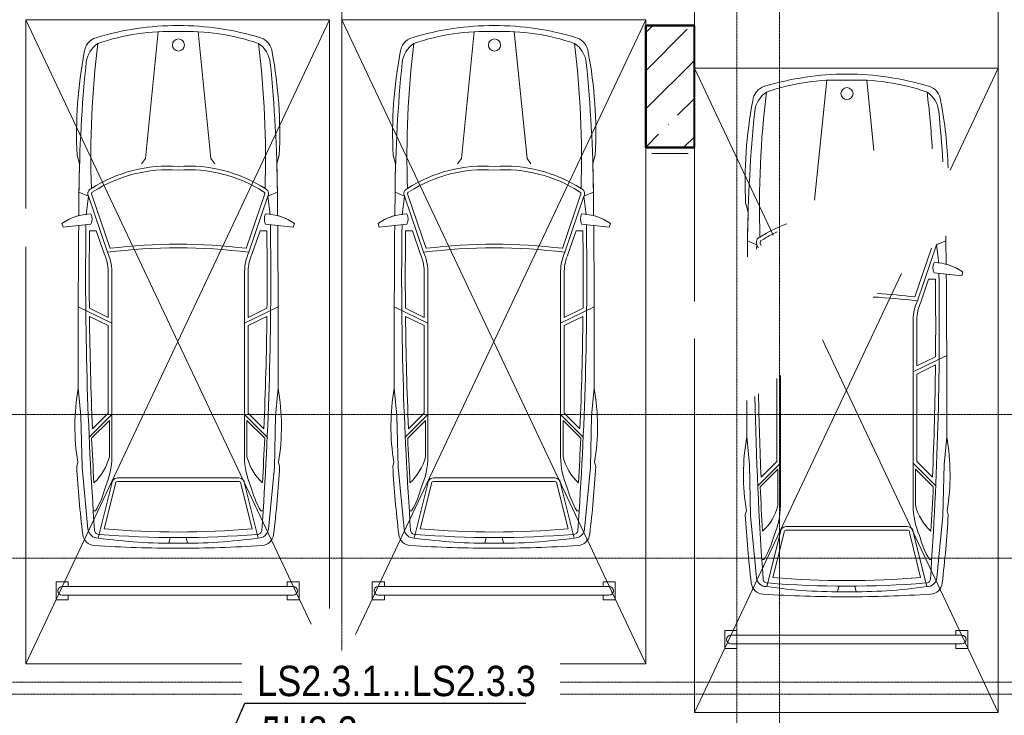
# Model space of a CAD drawing. Header units: millimetres. Extents: x -290 to 116110, y -2975 to 80225.
# Tile 47 of 247: x 45340 to 53440, y 29387 to 35111. Entities that reach past the tile are written whole.
import ezdxf
from ezdxf import colors
from ezdxf.entities.mleader import LeaderData, LeaderLine
from ezdxf.math import Vec2, Vec3

# ---------------------------------------------------------------- set-up
doc = ezdxf.new("R2010")
doc.units = ezdxf.units.MM
doc.linetypes.add('ADSK_Линия сетки', pattern=[25, 20, -2.5, 0, -2.5])
doc.linetypes.add('ADSK_Линия сетки_2_', pattern=[25, 20, -2.5, 0, -2.5])
for name, color, linetype, lineweight in [('КИП_выноска', 6, 'Continuous', 25), ('Несущие колонны', 7, 'Continuous', 18), ('Опуск', 7, 'Continuous', 18), ('Оси', 7, 'Continuous', 9), ('Парковка', 7, 'Continuous', 18), ('Стены разрез', 7, 'Continuous', 40), ('Элементы узлов', 7, 'Continuous', 18)]:
    doc.layers.add(name, color=color, linetype=linetype, lineweight=lineweight)
doc.styles.add('Arial', font='arial.ttf', dxfattribs={"width": 0.85, "height": 350})

# ---------------------------------------------------------------- blocks, each defined once
blk = doc.blocks.new('199_Парковочные места 3 класса и МГН - Средний класс-5604848-B2_-11_400__На лист секция 4_-11_400')
at = {"layer": 'Парковка', "color": 253, "true_color": 0xaaaaaa}
for p, q in [((0, 0), (2500, 0)), ((2500, 0), (2500, -5300)), ((0, -4950), (0, -600)), ((2500, -5300), (0, -5300))]:
    blk.add_line(p, q, dxfattribs=at)
at = {"layer": 'Элементы узлов', "color": 253, "true_color": 0xaaaaaa}
for p, q in [((983.8, -1142.3), (1089.6, -98.7)), ((1523.8, -1142.3), (1418.1, -98.7)), ((422.3, -1114.3), (442.5, -1185.5)), ((422.3, -1114.3), (442.5, -1185.5)), ((2085.4, -1114.3), (2065.2, -1185.5)), ((2065.2, -1185.5), (2085.4, -1114.3)), ((952.8, -1185.7), (983.8, -1142.3)), ((1554.8, -1185.7), (1523.8, -1142.3)), ((435.9, -1612.5), (437.8, -1418.4)), ((437.8, -1418.4), (435.9, -1612.5)), ((515.3, -1452.5), (437.8, -1418.4)), ((515.3, -1452.5), (496.7, -1604.6)), ((515.3, -1452.5), (672.7, -1914.3)), ((542.8, -1440), (693.3, -1881.5)), ((1964.9, -1440), (1814.4, -1881.5)), ((1992.3, -1452.5), (1834.9, -1914.3)), ((1992.3, -1452.5), (2069.9, -1418.4)), ((1992.3, -1452.5), (2010.9, -1604.6)), ((2071.8, -1612.5), (2069.9, -1418.4)), ((2071.8, -1612.5), (2069.9, -1418.4)), ((297.9, -1678.4), (307.5, -1706.8)), ((297.9, -1678.4), (307.5, -1706.8)), ((307.5, -1706.8), (535.8, -1682.8)), ((307.5, -1706.8), (435.2, -1693.4)), ((2200.1, -1706.8), (1971.9, -1682.8)), ((2072.4, -1693.4), (2200.1, -1706.8)), ((2209.8, -1678.4), (2200.1, -1706.8)), ((2200.1, -1706.8), (2209.8, -1678.4)), ((580.4, -1736.3), (524.7, -1736.3)), ((580.4, -1736.3), (644.8, -1925.3)), ((1927.3, -1736.3), (1862.8, -1925.3)), ((1927.3, -1736.3), (1982.9, -1736.3)), ((677.7, -2069.4), (677.7, -2449.4)), ((707.7, -2069.1), (707.7, -3598.1)), ((1800, -2069.1), (1799.9, -3598.1)), ((1830, -2069.4), (1830, -2449.4)), ((707.7, -2497.5), (431.5, -2362.6)), ((677.7, -2449.4), (523.4, -2374)), ((1800, -2497.5), (2076.1, -2362.6)), ((1830, -2449.4), (1984.3, -2374)), ((677.7, -2516.2), (524, -2441.1)), ((1830, -2516.2), (1983.6, -2441.1)), ((677.7, -2516.2), (677.7, -3236.7)), ((1830, -2516.2), (1830, -3236.7)), ((453.3, -3259.9), (431.6, -3033.4)), ((2054.4, -3259.9), (2076.1, -3033.4)), ((677.7, -3236.7), (548.7, -3365.7)), ((1830, -3236.7), (1959, -3365.7)), ((462.6, -3681.8), (453.3, -3259.9)), ((707.7, -3249.1), (521.7, -3435.1)), ((687.7, -3297.4), (542, -3443)), ((687.7, -3297.4), (687.7, -3598.1)), ((1799.9, -3249.1), (1986, -3435.1)), ((1819.9, -3297.4), (1819.9, -3598.1)), ((1819.9, -3297.4), (1965.6, -3443)), ((2045.1, -3681.8), (2054.4, -3259.9)), ((419.2, -3675.6), (428.5, -3641.5)), ((428.5, -3641.5), (419.2, -3675.6)), ((2088.5, -3675.6), (2079.2, -3641.5)), ((2088.5, -3675.6), (2079.2, -3641.5)), ((511.9, -4192.1), (462.6, -3681.8)), ((1995.8, -4192.1), (2045.1, -3681.8)), ((1253.8, -3770.9), (753.8, -3770.9)), ((1253.8, -3800.9), (753.8, -3800.9)), ((1253.8, -3770.9), (1753.8, -3770.9)), ((1253.8, -3800.9), (1753.8, -3800.9)), ((707.7, -3817), (596, -4265.1)), ((737.9, -3819.8), (645.9, -4188.9)), ((1769.7, -3819.8), (1861.7, -4188.9)), ((1799.9, -3817), (1911.6, -4265.1)), ((574.3, -4041.7), (555, -4041.7)), ((1933.4, -4041.7), (1952.6, -4041.7)), ((1188.1, -4261.3), (1176.6, -4307.4)), ((1319.5, -4261.3), (1331, -4307.4))]:
    blk.add_line(p, q, dxfattribs=at)
blk.add_circle((1255.7, -208.4), 49.6, dxfattribs=at)
for centre, radius, start, end in [((1253.8, -2377.4), 2329.4, 90.0001, 106.87163), ((1253.8, -2377.4), 2329.4, 90.0001, 106.87163), ((1253.8, -2377.4), 2329.4, 73.12837, 89.9999), ((1253.8, -2377.4), 2329.4, 73.12837, 89.9999), ((617.5, -279.1), 136.8, 106.87163, 175.06646), ((617.5, -279.1), 136.8, 106.87163, 175.06646), ((1178.2, -1868.5), 1772, 87.55356, 109.28685), ((1329.5, -1868.5), 1772, 70.71315, 92.44644), ((1890.2, -279.1), 136.8, 4.93354, 73.12837), ((1890.2, -279.1), 136.8, 4.93354, 73.12837), ((710.3, -375.7), 214.7, 123.15565, 174.25868), ((8357.7, -1141), 7822.1, 173.06091, 181.81947), ((1797.4, -375.7), 214.7, 5.74132, 56.84435), ((-5850.1, -1141), 7822.1, 358.18053, 6.93909), ((3990.7, -937.1), 3572.9, 169.19502, 182.84297), ((3990.7, -937.1), 3572.9, 169.19502, 182.84297), ((-1483.1, -937.1), 3572.9, 357.15703, 10.80498), ((-1483.1, -937.1), 3572.9, 357.15703, 10.80498), ((12318.1, -1542.7), 11881, 174.25868, 179.4003), ((-9810.4, -1542.7), 11881, 0.5997, 5.74132), ((12318.1, -1542.7), 11881, 178.27689, 179.4003), ((1172.2, -2380), 1175.5, 86.01808, 122.56229), ((1335.5, -2380), 1175.5, 57.43771, 93.98192), ((-9810.4, -1542.7), 11881, 0.5997, 1.72311), ((1172.2, -2380), 1145.5, 85.91361, 122.56229), ((1335.5, -2380), 1145.5, 57.23043, 94.08639), ((555, -1431.5), 44.9, 110.13727, 207.92346), ((555, -1431.5), 14.9, 110.13727, 214.65666), ((1952.7, -1431.5), 14.9, 325.34334, 79.17584), ((1952.7, -1431.5), 44.9, 332.07654, 69.86273), ((545.7, -2019.9), 421.9, 91.34489, 125.96656), ((545.7, -2019.9), 421.9, 105.08018, 125.96656), ((444.1, -1640.4), 100.9, 335.18442, 24.81558), ((2063.5, -1640.4), 100.9, 155.18442, 204.81558), ((1962, -2019.9), 421.9, 54.03344, 88.65511), ((1962, -2019.9), 421.9, 54.03344, 74.91982), ((122294.8, -2693.9), 121863.7, 179.529578, 180.159624), ((122294.8, -2693.9), 121863.7, 179.529578, 180.159624), ((29999.8, -2117.9), 29507.5, 179.16337, 184.05433), ((-27492.1, -2117.9), 29507.5, 355.94567, 0.83663), ((-119787.1, -2693.9), 121863.7, 359.840376, 0.470422), ((-119787.1, -2693.9), 121863.7, 359.840376, 0.470422), ((29999.8, -2117.9), 29477.5, 179.25824, 180.49792), ((-27492.1, -2117.9), 29477.5, 359.50208, 0.74176), ((1253.8, -6444.6), 4597.5, 82.99641, 97.00333), ((308.1, -2077.9), 369.7, 1.31708, 24.38604), ((1253.8, -6444.6), 4567.5, 82.69086, 97.30888), ((308.1, -2077.9), 399.7, 1.26668, 24.1731), ((2199.5, -2077.9), 399.7, 155.8269, 178.73332), ((2199.5, -2077.9), 369.7, 155.61396, 178.68292), ((29999.8, -2117.9), 29477.5, 180.62835, 182.42614), ((-27492.1, -2117.9), 29477.5, 357.57386, 359.37165), ((2197.9, -3346.5), 1793.9, 169.94924, 189.46651), ((2197.9, -3346.5), 1793.9, 169.94924, 189.46651), ((309.7, -3346.5), 1793.9, 350.53349, 10.05076), ((309.7, -3346.5), 1793.9, 350.53349, 10.05076), ((29999.8, -2117.9), 29487.5, 182.57574, 183.2896), ((-27492.1, -2117.9), 29487.5, 356.7104, 357.42426), ((270, -3491.9), 431, 312.44171, 345.73967), ((104.4, -3598.1), 603.3, 335.9999, 0.0001), ((2403.2, -3598.1), 603.3, 179.9999, 204.0001), ((2237.6, -3491.9), 431, 194.26033, 227.55829), ((9206.1, -3181.8), 8800.8, 183.21671, 186.88355), ((9206.1, -3181.8), 8800.8, 183.21671, 186.88355), ((-6698.4, -3181.8), 8800.8, 353.11645, 356.78329), ((-6698.4, -3181.8), 8800.8, 353.11645, 356.78329), ((753.8, -3817), 46.1, 90, 180), ((753.8, -3817), 16.1, 90, 189.78728), ((1753.8, -3817), 46.1, 0, 90), ((1753.8, -3817), 16.1, 350.21272, 90), ((-103, -3648.4), 783.2, 329.85536, 345.58144), ((2610.7, -3648.4), 783.2, 194.41856, 210.14464), ((592.6, -4184.1), 81.1, 185.69288, 272.42286), ((599.8, -4201.7), 33.8, 184.05433, 277.09501), ((1253.8, 2688.8), 6904.6, 264.9489, 275.0511), ((1907.8, -4201.7), 33.8, 262.90499, 355.94567), ((1915.1, -4184.1), 81.1, 267.57714, 354.30712), ((571.1, -4224.2), 103.1, 186.88355, 266.35928), ((571.1, -4224.2), 103.1, 186.88355, 266.35928), ((1185.4, -179.7), 4127.7, 261.79078, 270.94992), ((1253.8, 3792.2), 8053.7, 265.37189, 274.62811), ((1322.3, -179.7), 4127.7, 269.05008, 278.20922), ((1936.5, -4224.2), 103.1, 273.64072, 353.11645), ((1936.5, -4224.2), 103.1, 273.64072, 353.11645), ((1249.8, 6442.3), 10791.2, 266.35928, 270.02128), ((1249.8, 6442.3), 10791.2, 266.35928, 270.02128), ((1257.8, 6442.3), 10791.2, 269.97872, 273.64072), ((1257.8, 6442.3), 10791.2, 269.97872, 273.64072)]:
    blk.add_arc(centre, radius, start, end, dxfattribs=at)
blk = doc.blocks.new('199_Парковочные места 3 класса и МГН - Средний класс-V51-B2_-11_400__На лист секция 4_-11_400')
at = {"layer": 'Парковка', "color": 253, "true_color": 0xaaaaaa}
for p, q in [((0, -5300), (2500, 0)), ((0, 0), (2346.8, -4975.1)), ((0, -1552.7), (0, 0)), ((0, 0), (2500, 0)), ((2500, 0), (2500, -4846.1)), ((0, -5300), (0, -1868.9)), ((250, -4625), (250, -4775)), ((250, -4625), (350, -4625)), ((300, -4665), (2200, -4665)), ((350, -4625), (350, -4665)), ((2150, -4625), (2150, -4665)), ((2150, -4625), (2250, -4625)), ((2250, -4625), (2250, -4775)), ((250, -4775), (350, -4775)), ((300, -4735), (2200, -4735)), ((350, -4735), (350, -4775)), ((2150, -4735), (2150, -4775)), ((2150, -4775), (2250, -4775)), ((1961.1, -5300), (0, -5300))]:
    blk.add_line(p, q, dxfattribs=at)
for centre, start, end in [((300, -4700), 90, 270), ((2200, -4700), 270, 90)]:
    blk.add_arc(centre, 35, start, end, dxfattribs=at)
at = {"layer": 'Элементы узлов', "color": 253, "true_color": 0xaaaaaa}
for p, q in [((983.8, -1142.3), (1089.6, -98.7)), ((1523.8, -1142.3), (1418.1, -98.7)), ((422.3, -1114.3), (442.5, -1185.5)), ((422.3, -1114.3), (442.5, -1185.5)), ((2085.4, -1114.3), (2065.2, -1185.5)), ((2065.2, -1185.5), (2085.4, -1114.3)), ((952.8, -1185.7), (983.8, -1142.3)), ((1554.8, -1185.7), (1523.8, -1142.3)), ((435.9, -1612.5), (437.8, -1418.4)), ((437.8, -1418.4), (435.9, -1612.5)), ((515.3, -1452.5), (437.8, -1418.4)), ((515.3, -1452.5), (496.7, -1604.6)), ((515.3, -1452.5), (672.7, -1914.3)), ((542.8, -1440), (693.3, -1881.5)), ((1964.9, -1440), (1814.4, -1881.5)), ((1992.3, -1452.5), (1834.9, -1914.3)), ((1992.3, -1452.5), (2069.9, -1418.4)), ((1992.3, -1452.5), (2010.9, -1604.6)), ((2071.8, -1612.5), (2069.9, -1418.4)), ((2071.8, -1612.5), (2069.9, -1418.4)), ((297.9, -1678.4), (307.5, -1706.8)), ((297.9, -1678.4), (307.5, -1706.8)), ((307.5, -1706.8), (535.8, -1682.8)), ((307.5, -1706.8), (435.2, -1693.4)), ((2200.1, -1706.8), (1971.9, -1682.8)), ((2072.4, -1693.4), (2200.1, -1706.8)), ((2209.8, -1678.4), (2200.1, -1706.8)), ((2200.1, -1706.8), (2209.8, -1678.4)), ((580.4, -1736.3), (524.7, -1736.3)), ((580.4, -1736.3), (644.8, -1925.3)), ((1927.3, -1736.3), (1862.8, -1925.3)), ((1927.3, -1736.3), (1982.9, -1736.3)), ((677.7, -2069.4), (677.7, -2449.4)), ((707.7, -2069.1), (707.7, -3598.1)), ((1800, -2069.1), (1799.9, -3598.1)), ((1830, -2069.4), (1830, -2449.4)), ((707.7, -2497.5), (431.5, -2362.6)), ((677.7, -2449.4), (523.4, -2374)), ((1800, -2497.5), (2076.1, -2362.6)), ((1830, -2449.4), (1984.3, -2374)), ((677.7, -2516.2), (524, -2441.1)), ((1830, -2516.2), (1983.6, -2441.1)), ((677.7, -2516.2), (677.7, -3236.7)), ((1830, -2516.2), (1830, -3236.7)), ((453.3, -3259.9), (431.6, -3033.4)), ((2054.4, -3259.9), (2076.1, -3033.4)), ((677.7, -3236.7), (548.7, -3365.7)), ((1830, -3236.7), (1959, -3365.7)), ((462.6, -3681.8), (453.3, -3259.9)), ((707.7, -3249.1), (521.7, -3435.1)), ((687.7, -3297.4), (542, -3443)), ((687.7, -3297.4), (687.7, -3598.1)), ((1799.9, -3249.1), (1986, -3435.1)), ((1819.9, -3297.4), (1819.9, -3598.1)), ((1819.9, -3297.4), (1965.6, -3443)), ((2045.1, -3681.8), (2054.4, -3259.9)), ((419.2, -3675.6), (428.5, -3641.5)), ((428.5, -3641.5), (419.2, -3675.6)), ((2088.5, -3675.6), (2079.2, -3641.5)), ((2088.5, -3675.6), (2079.2, -3641.5)), ((511.9, -4192.1), (462.6, -3681.8)), ((1995.8, -4192.1), (2045.1, -3681.8)), ((1253.8, -3770.9), (753.8, -3770.9)), ((1253.8, -3800.9), (753.8, -3800.9)), ((1253.8, -3770.9), (1753.8, -3770.9)), ((1253.8, -3800.9), (1753.8, -3800.9)), ((707.7, -3817), (596, -4265.1)), ((737.9, -3819.8), (645.9, -4188.9)), ((1769.7, -3819.8), (1861.7, -4188.9)), ((1799.9, -3817), (1911.6, -4265.1)), ((574.3, -4041.7), (555, -4041.7)), ((1933.4, -4041.7), (1952.6, -4041.7)), ((1188.1, -4261.3), (1176.6, -4307.4)), ((1319.5, -4261.3), (1331, -4307.4))]:
    blk.add_line(p, q, dxfattribs=at)
blk.add_circle((1255.7, -208.4), 49.6, dxfattribs=at)
for centre, radius, start, end in [((1253.8, -2377.4), 2329.4, 90.0001, 106.87163), ((1253.8, -2377.4), 2329.4, 90.0001, 106.87163), ((1253.8, -2377.4), 2329.4, 73.12837, 89.9999), ((1253.8, -2377.4), 2329.4, 73.12837, 89.9999), ((617.5, -279.1), 136.8, 106.87163, 175.06646), ((617.5, -279.1), 136.8, 106.87163, 175.06646), ((1178.2, -1868.5), 1772, 87.55356, 109.28685), ((1329.5, -1868.5), 1772, 70.71315, 92.44644), ((1890.2, -279.1), 136.8, 4.93354, 73.12837), ((1890.2, -279.1), 136.8, 4.93354, 73.12837), ((710.3, -375.7), 214.7, 123.15565, 174.25868), ((8357.7, -1141), 7822.1, 173.06091, 181.81947), ((1797.4, -375.7), 214.7, 5.74132, 56.84435), ((-5850.1, -1141), 7822.1, 358.18053, 6.93909), ((3990.7, -937.1), 3572.9, 169.19502, 182.84297), ((3990.7, -937.1), 3572.9, 169.19502, 182.84297), ((-1483.1, -937.1), 3572.9, 357.15703, 10.80498), ((-1483.1, -937.1), 3572.9, 357.15703, 10.80498), ((12318.1, -1542.7), 11881, 174.25868, 179.4003), ((-9810.4, -1542.7), 11881, 0.5997, 5.74132), ((12318.1, -1542.7), 11881, 178.27689, 179.4003), ((1172.2, -2380), 1175.5, 86.01808, 122.56229), ((1335.5, -2380), 1175.5, 57.43771, 93.98192), ((-9810.4, -1542.7), 11881, 0.5997, 1.72311), ((1172.2, -2380), 1145.5, 85.91361, 122.56229), ((1335.5, -2380), 1145.5, 57.23043, 94.08639), ((555, -1431.5), 44.9, 110.13727, 207.92346), ((555, -1431.5), 14.9, 110.13727, 214.65666), ((1952.7, -1431.5), 14.9, 325.34334, 79.17584), ((1952.7, -1431.5), 44.9, 332.07654, 69.86273), ((545.7, -2019.9), 421.9, 91.34489, 125.96656), ((545.7, -2019.9), 421.9, 105.08018, 125.96656), ((444.1, -1640.4), 100.9, 335.18442, 24.81558), ((2063.5, -1640.4), 100.9, 155.18442, 204.81558), ((1962, -2019.9), 421.9, 54.03344, 88.65511), ((1962, -2019.9), 421.9, 54.03344, 74.91982), ((122294.8, -2693.9), 121863.7, 179.529578, 180.159624), ((122294.8, -2693.9), 121863.7, 179.529578, 180.159624), ((29999.8, -2117.9), 29507.5, 179.16337, 184.05433), ((-27492.1, -2117.9), 29507.5, 355.94567, 0.83663), ((-119787.1, -2693.9), 121863.7, 359.840376, 0.470422), ((-119787.1, -2693.9), 121863.7, 359.840376, 0.470422), ((29999.8, -2117.9), 29477.5, 179.25824, 180.49792), ((-27492.1, -2117.9), 29477.5, 359.50208, 0.74176), ((1253.8, -6444.6), 4597.5, 82.99641, 97.00333), ((308.1, -2077.9), 369.7, 1.31708, 24.38604), ((1253.8, -6444.6), 4567.5, 82.69086, 97.30888), ((308.1, -2077.9), 399.7, 1.26668, 24.1731), ((2199.5, -2077.9), 399.7, 155.8269, 178.73332), ((2199.5, -2077.9), 369.7, 155.61396, 178.68292), ((29999.8, -2117.9), 29477.5, 180.62835, 182.42614), ((-27492.1, -2117.9), 29477.5, 357.57386, 359.37165), ((2197.9, -3346.5), 1793.9, 169.94924, 189.46651), ((2197.9, -3346.5), 1793.9, 169.94924, 189.46651), ((309.7, -3346.5), 1793.9, 350.53349, 10.05076), ((309.7, -3346.5), 1793.9, 350.53349, 10.05076), ((29999.8, -2117.9), 29487.5, 182.57574, 183.2896), ((-27492.1, -2117.9), 29487.5, 356.7104, 357.42426), ((270, -3491.9), 431, 312.44171, 345.73967), ((104.4, -3598.1), 603.3, 335.9999, 0.0001), ((2403.2, -3598.1), 603.3, 179.9999, 204.0001), ((2237.6, -3491.9), 431, 194.26033, 227.55829), ((9206.1, -3181.8), 8800.8, 183.21671, 186.88355), ((9206.1, -3181.8), 8800.8, 183.21671, 186.88355), ((-6698.4, -3181.8), 8800.8, 353.11645, 356.78329), ((-6698.4, -3181.8), 8800.8, 353.11645, 356.78329), ((753.8, -3817), 46.1, 90, 180), ((753.8, -3817), 16.1, 90, 189.78728), ((1753.8, -3817), 46.1, 0, 90), ((1753.8, -3817), 16.1, 350.21272, 90), ((-103, -3648.4), 783.2, 329.85536, 345.58144), ((2610.7, -3648.4), 783.2, 194.41856, 210.14464), ((592.6, -4184.1), 81.1, 185.69288, 272.42286), ((599.8, -4201.7), 33.8, 184.05433, 277.09501), ((1253.8, 2688.8), 6904.6, 264.9489, 275.0511), ((1907.8, -4201.7), 33.8, 262.90499, 355.94567), ((1915.1, -4184.1), 81.1, 267.57714, 354.30712), ((571.1, -4224.2), 103.1, 186.88355, 266.35928), ((571.1, -4224.2), 103.1, 186.88355, 266.35928), ((1185.4, -179.7), 4127.7, 261.79078, 270.94992), ((1253.8, 3792.2), 8053.7, 265.37189, 274.62811), ((1322.3, -179.7), 4127.7, 269.05008, 278.20922), ((1936.5, -4224.2), 103.1, 273.64072, 353.11645), ((1936.5, -4224.2), 103.1, 273.64072, 353.11645), ((1249.8, 6442.3), 10791.2, 266.35928, 270.02128), ((1249.8, 6442.3), 10791.2, 266.35928, 270.02128), ((1257.8, 6442.3), 10791.2, 269.97872, 273.64072), ((1257.8, 6442.3), 10791.2, 269.97872, 273.64072)]:
    blk.add_arc(centre, radius, start, end, dxfattribs=at)
blk = doc.blocks.new('199_Парковочные места 3 класса и МГН - Средний класс-V52-B2_-11_400__На лист секция 4_-11_400')
at = {"layer": 'Парковка', "color": 253, "true_color": 0xaaaaaa}
for p, q in [((0, 0), (2500, -5300)), ((0, -4926.2), (0, 0)), ((0, 0), (2500, 0)), ((113, -5060.4), (2500, 0)), ((2500, 0), (2500, -50)), ((2500, -1050), (2500, -5300)), ((250, -4625), (250, -4775)), ((250, -4625), (350, -4625)), ((300, -4665), (2200, -4665)), ((350, -4625), (350, -4665)), ((2150, -4625), (2150, -4665)), ((2150, -4625), (2250, -4625)), ((2250, -4625), (2250, -4775)), ((250, -4775), (350, -4775)), ((300, -4735), (2200, -4735)), ((350, -4735), (350, -4775)), ((2150, -4735), (2150, -4775)), ((2150, -4775), (2250, -4775)), ((2500, -5300), (314.9, -5300))]:
    blk.add_line(p, q, dxfattribs=at)
for centre, start, end in [((300, -4700), 90, 270), ((2200, -4700), 270, 90)]:
    blk.add_arc(centre, 35, start, end, dxfattribs=at)
at = {"layer": 'Элементы узлов', "color": 253, "true_color": 0xaaaaaa}
for p, q in [((983.8, -1142.3), (1089.6, -98.7)), ((1523.8, -1142.3), (1418.1, -98.7)), ((422.3, -1114.3), (442.5, -1185.5)), ((422.3, -1114.3), (442.5, -1185.5)), ((2085.4, -1114.3), (2065.2, -1185.5)), ((2065.2, -1185.5), (2085.4, -1114.3)), ((952.8, -1185.7), (983.8, -1142.3)), ((1554.8, -1185.7), (1523.8, -1142.3)), ((435.9, -1612.5), (437.8, -1418.4)), ((437.8, -1418.4), (435.9, -1612.5)), ((515.3, -1452.5), (437.8, -1418.4)), ((515.3, -1452.5), (496.7, -1604.6)), ((515.3, -1452.5), (672.7, -1914.3)), ((542.8, -1440), (693.3, -1881.5)), ((1964.9, -1440), (1814.4, -1881.5)), ((1992.3, -1452.5), (1834.9, -1914.3)), ((1992.3, -1452.5), (2069.9, -1418.4)), ((1992.3, -1452.5), (2010.9, -1604.6)), ((2071.8, -1612.5), (2069.9, -1418.4)), ((2071.8, -1612.5), (2069.9, -1418.4)), ((297.9, -1678.4), (307.5, -1706.8)), ((297.9, -1678.4), (307.5, -1706.8)), ((307.5, -1706.8), (535.8, -1682.8)), ((307.5, -1706.8), (435.2, -1693.4)), ((2200.1, -1706.8), (1971.9, -1682.8)), ((2072.4, -1693.4), (2200.1, -1706.8)), ((2209.8, -1678.4), (2200.1, -1706.8)), ((2200.1, -1706.8), (2209.8, -1678.4)), ((580.4, -1736.3), (524.7, -1736.3)), ((580.4, -1736.3), (644.8, -1925.3)), ((1927.3, -1736.3), (1862.8, -1925.3)), ((1927.3, -1736.3), (1982.9, -1736.3)), ((677.7, -2069.4), (677.7, -2449.4)), ((707.7, -2069.1), (707.7, -3598.1)), ((1800, -2069.1), (1799.9, -3598.1)), ((1830, -2069.4), (1830, -2449.4)), ((707.7, -2497.5), (431.5, -2362.6)), ((677.7, -2449.4), (523.4, -2374)), ((1800, -2497.5), (2076.1, -2362.6)), ((1830, -2449.4), (1984.3, -2374)), ((677.7, -2516.2), (524, -2441.1)), ((1830, -2516.2), (1983.6, -2441.1)), ((677.7, -2516.2), (677.7, -3236.7)), ((1830, -2516.2), (1830, -3236.7)), ((453.3, -3259.9), (431.6, -3033.4)), ((2054.4, -3259.9), (2076.1, -3033.4)), ((677.7, -3236.7), (548.7, -3365.7)), ((1830, -3236.7), (1959, -3365.7)), ((462.6, -3681.8), (453.3, -3259.9)), ((707.7, -3249.1), (521.7, -3435.1)), ((687.7, -3297.4), (542, -3443)), ((687.7, -3297.4), (687.7, -3598.1)), ((1799.9, -3249.1), (1986, -3435.1)), ((1819.9, -3297.4), (1819.9, -3598.1)), ((1819.9, -3297.4), (1965.6, -3443)), ((2045.1, -3681.8), (2054.4, -3259.9)), ((419.2, -3675.6), (428.5, -3641.5)), ((428.5, -3641.5), (419.2, -3675.6)), ((2088.5, -3675.6), (2079.2, -3641.5)), ((2088.5, -3675.6), (2079.2, -3641.5)), ((511.9, -4192.1), (462.6, -3681.8)), ((1995.8, -4192.1), (2045.1, -3681.8)), ((1253.8, -3770.9), (753.8, -3770.9)), ((1253.8, -3800.9), (753.8, -3800.9)), ((1253.8, -3770.9), (1753.8, -3770.9)), ((1253.8, -3800.9), (1753.8, -3800.9)), ((707.7, -3817), (596, -4265.1)), ((737.9, -3819.8), (645.9, -4188.9)), ((1769.7, -3819.8), (1861.7, -4188.9)), ((1799.9, -3817), (1911.6, -4265.1)), ((574.3, -4041.7), (555, -4041.7)), ((1933.4, -4041.7), (1952.6, -4041.7)), ((1188.1, -4261.3), (1176.6, -4307.4)), ((1319.5, -4261.3), (1331, -4307.4))]:
    blk.add_line(p, q, dxfattribs=at)
blk.add_circle((1255.7, -208.4), 49.6, dxfattribs=at)
for centre, radius, start, end in [((1253.8, -2377.4), 2329.4, 90.0001, 106.87163), ((1253.8, -2377.4), 2329.4, 90.0001, 106.87163), ((1253.8, -2377.4), 2329.4, 73.12837, 89.9999), ((1253.8, -2377.4), 2329.4, 73.12837, 89.9999), ((617.5, -279.1), 136.8, 106.87163, 175.06646), ((617.5, -279.1), 136.8, 106.87163, 175.06646), ((1178.2, -1868.5), 1772, 87.55356, 109.28685), ((1329.5, -1868.5), 1772, 70.71315, 92.44644), ((1890.2, -279.1), 136.8, 4.93354, 73.12837), ((1890.2, -279.1), 136.8, 4.93354, 73.12837), ((710.3, -375.7), 214.7, 123.15565, 174.25868), ((8357.7, -1141), 7822.1, 173.06091, 181.81947), ((1797.4, -375.7), 214.7, 5.74132, 56.84435), ((-5850.1, -1141), 7822.1, 358.18053, 6.93909), ((3990.7, -937.1), 3572.9, 169.19502, 182.84297), ((3990.7, -937.1), 3572.9, 169.19502, 182.84297), ((-1483.1, -937.1), 3572.9, 357.15703, 10.80498), ((-1483.1, -937.1), 3572.9, 357.15703, 10.80498), ((12318.1, -1542.7), 11881, 174.25868, 179.4003), ((-9810.4, -1542.7), 11881, 0.5997, 5.74132), ((12318.1, -1542.7), 11881, 178.27689, 179.4003), ((1172.2, -2380), 1175.5, 86.01808, 122.56229), ((1335.5, -2380), 1175.5, 57.43771, 93.98192), ((-9810.4, -1542.7), 11881, 0.5997, 1.72311), ((1172.2, -2380), 1145.5, 85.91361, 122.56229), ((1335.5, -2380), 1145.5, 57.23043, 94.08639), ((555, -1431.5), 44.9, 110.13727, 207.92346), ((555, -1431.5), 14.9, 110.13727, 214.65666), ((1952.7, -1431.5), 14.9, 325.34334, 79.17584), ((1952.7, -1431.5), 44.9, 332.07654, 69.86273), ((545.7, -2019.9), 421.9, 91.34489, 125.96656), ((545.7, -2019.9), 421.9, 105.08018, 125.96656), ((444.1, -1640.4), 100.9, 335.18442, 24.81558), ((2063.5, -1640.4), 100.9, 155.18442, 204.81558), ((1962, -2019.9), 421.9, 54.03344, 88.65511), ((1962, -2019.9), 421.9, 54.03344, 74.91982), ((122294.8, -2693.9), 121863.7, 179.529578, 180.159624), ((122294.8, -2693.9), 121863.7, 179.529578, 180.159624), ((29999.8, -2117.9), 29507.5, 179.16337, 184.05433), ((-27492.1, -2117.9), 29507.5, 355.94567, 0.83663), ((-119787.1, -2693.9), 121863.7, 359.840376, 0.470422), ((-119787.1, -2693.9), 121863.7, 359.840376, 0.470422), ((29999.8, -2117.9), 29477.5, 179.25824, 180.49792), ((-27492.1, -2117.9), 29477.5, 359.50208, 0.74176), ((1253.8, -6444.6), 4597.5, 82.99641, 97.00333), ((308.1, -2077.9), 369.7, 1.31708, 24.38604), ((1253.8, -6444.6), 4567.5, 82.69086, 97.30888), ((308.1, -2077.9), 399.7, 1.26668, 24.1731), ((2199.5, -2077.9), 399.7, 155.8269, 178.73332), ((2199.5, -2077.9), 369.7, 155.61396, 178.68292), ((29999.8, -2117.9), 29477.5, 180.62835, 182.42614), ((-27492.1, -2117.9), 29477.5, 357.57386, 359.37165), ((2197.9, -3346.5), 1793.9, 169.94924, 189.46651), ((2197.9, -3346.5), 1793.9, 169.94924, 189.46651), ((309.7, -3346.5), 1793.9, 350.53349, 10.05076), ((309.7, -3346.5), 1793.9, 350.53349, 10.05076), ((29999.8, -2117.9), 29487.5, 182.57574, 183.2896), ((-27492.1, -2117.9), 29487.5, 356.7104, 357.42426), ((270, -3491.9), 431, 312.44171, 345.73967), ((104.4, -3598.1), 603.3, 335.9999, 0.0001), ((2403.2, -3598.1), 603.3, 179.9999, 204.0001), ((2237.6, -3491.9), 431, 194.26033, 227.55829), ((9206.1, -3181.8), 8800.8, 183.21671, 186.88355), ((9206.1, -3181.8), 8800.8, 183.21671, 186.88355), ((-6698.4, -3181.8), 8800.8, 353.11645, 356.78329), ((-6698.4, -3181.8), 8800.8, 353.11645, 356.78329), ((753.8, -3817), 46.1, 90, 180), ((753.8, -3817), 16.1, 90, 189.78728), ((1753.8, -3817), 46.1, 0, 90), ((1753.8, -3817), 16.1, 350.21272, 90), ((-103, -3648.4), 783.2, 329.85536, 345.58144), ((2610.7, -3648.4), 783.2, 194.41856, 210.14464), ((592.6, -4184.1), 81.1, 185.69288, 272.42286), ((599.8, -4201.7), 33.8, 184.05433, 277.09501), ((1253.8, 2688.8), 6904.6, 264.9489, 275.0511), ((1907.8, -4201.7), 33.8, 262.90499, 355.94567), ((1915.1, -4184.1), 81.1, 267.57714, 354.30712), ((571.1, -4224.2), 103.1, 186.88355, 266.35928), ((571.1, -4224.2), 103.1, 186.88355, 266.35928), ((1185.4, -179.7), 4127.7, 261.79078, 270.94992), ((1253.8, 3792.2), 8053.7, 265.37189, 274.62811), ((1322.3, -179.7), 4127.7, 269.05008, 278.20922), ((1936.5, -4224.2), 103.1, 273.64072, 353.11645), ((1936.5, -4224.2), 103.1, 273.64072, 353.11645), ((1249.8, 6442.3), 10791.2, 266.35928, 270.02128), ((1249.8, 6442.3), 10791.2, 266.35928, 270.02128), ((1257.8, 6442.3), 10791.2, 269.97872, 273.64072), ((1257.8, 6442.3), 10791.2, 269.97872, 273.64072)]:
    blk.add_arc(centre, radius, start, end, dxfattribs=at)
blk = doc.blocks.new('199_Парковочные места 3 класса и МГН - Средний класс-V53-B2_-11_400__На лист секция 4_-11_400')
at = {"layer": 'Парковка', "color": 253, "true_color": 0xaaaaaa}
for p, q in [((0, 0), (648.1, -1373.9)), ((0, 0), (2500, 0)), ((2104, -839.5), (2500, 0)), ((2500, 0), (2500, -5300)), ((0, -1919.8), (0, -650)), ((0, -5300), (1704.1, -1687.3)), ((0, -5300), (0, -2222.2)), ((1054.1, -2234.8), (2500, -5300)), ((250, -4625), (250, -4775)), ((250, -4625), (350, -4625)), ((300, -4665), (2200, -4665)), ((350, -4625), (350, -4665)), ((2150, -4625), (2150, -4665)), ((2150, -4625), (2250, -4625)), ((2250, -4625), (2250, -4775)), ((250, -4775), (350, -4775)), ((300, -4735), (2200, -4735)), ((350, -4735), (350, -4775)), ((2150, -4735), (2150, -4775)), ((2150, -4775), (2250, -4775)), ((2500, -5300), (0, -5300))]:
    blk.add_line(p, q, dxfattribs=at)
for centre, start, end in [((300, -4700), 90, 270), ((2200, -4700), 270, 90)]:
    blk.add_arc(centre, 35, start, end, dxfattribs=at)
at = {"layer": 'Элементы узлов', "color": 253, "true_color": 0xaaaaaa}
for p, q in [((989.5, -1086.4), (1089.6, -98.7)), ((1476.6, -676.1), (1418.1, -98.7)), ((422.3, -1114.3), (442.5, -1185.5)), ((422.3, -1114.3), (442.5, -1185.5)), ((436.4, -1552.2), (437.8, -1418.4)), ((437.8, -1418.4), (436.4, -1552.2)), ((515.3, -1452.5), (437.8, -1418.4)), ((515.3, -1452.5), (510.8, -1489.5)), ((515.3, -1452.5), (524.1, -1478.3)), ((542.8, -1440), (548.8, -1457.6)), ((1992.3, -1452.5), (1834.9, -1914.3)), ((1992.3, -1452.5), (2069.9, -1418.4)), ((1992.3, -1452.5), (2010.9, -1604.6)), ((2071.8, -1612.5), (2069.9, -1418.4)), ((2071.8, -1612.5), (2069.9, -1418.4)), ((1951.7, -1478.8), (1814.4, -1881.5)), ((2200.1, -1706.8), (1971.9, -1682.8)), ((2072.4, -1693.4), (2200.1, -1706.8)), ((2209.8, -1678.4), (2200.1, -1706.8)), ((2200.1, -1706.8), (2209.8, -1678.4)), ((1927.3, -1736.3), (1862.8, -1925.3)), ((1927.3, -1736.3), (1982.9, -1736.3)), ((1800, -2069.1), (1799.9, -3598.1)), ((1830, -2069.4), (1830, -2449.4)), ((1800, -2497.5), (2076.1, -2362.6)), ((1830, -2449.4), (1984.3, -2374)), ((1830, -2516.2), (1983.6, -2441.1)), ((677.7, -2551.8), (677.7, -3236.7)), ((707.7, -2526.6), (707.7, -3598.1)), ((1830, -2516.2), (1830, -3236.7)), ((453.3, -3259.9), (431.6, -3033.4)), ((2054.4, -3259.9), (2076.1, -3033.4)), ((677.7, -3236.7), (548.7, -3365.7)), ((1830, -3236.7), (1959, -3365.7)), ((462.6, -3681.8), (453.3, -3259.9)), ((707.7, -3249.1), (521.7, -3435.1)), ((687.7, -3297.4), (542, -3443)), ((687.7, -3297.4), (687.7, -3598.1)), ((1799.9, -3249.1), (1986, -3435.1)), ((1819.9, -3297.4), (1819.9, -3598.1)), ((1819.9, -3297.4), (1965.6, -3443)), ((2045.1, -3681.8), (2054.4, -3259.9)), ((419.2, -3675.6), (428.5, -3641.5)), ((428.5, -3641.5), (419.2, -3675.6)), ((2088.5, -3675.6), (2079.2, -3641.5)), ((2088.5, -3675.6), (2079.2, -3641.5)), ((511.9, -4192.1), (462.6, -3681.8)), ((1995.8, -4192.1), (2045.1, -3681.8)), ((1253.8, -3770.9), (753.8, -3770.9)), ((1253.8, -3800.9), (753.8, -3800.9)), ((1253.8, -3770.9), (1753.8, -3770.9)), ((1253.8, -3800.9), (1753.8, -3800.9)), ((707.7, -3817), (596, -4265.1)), ((737.9, -3819.8), (645.9, -4188.9)), ((1769.7, -3819.8), (1861.7, -4188.9)), ((1799.9, -3817), (1911.6, -4265.1)), ((574.3, -4041.7), (555, -4041.7)), ((1933.4, -4041.7), (1952.6, -4041.7)), ((1188.1, -4261.3), (1176.6, -4307.4)), ((1319.5, -4261.3), (1331, -4307.4))]:
    blk.add_line(p, q, dxfattribs=at)
blk.add_circle((1255.7, -208.4), 49.6, dxfattribs=at)
for centre, radius, start, end in [((1253.8, -2377.4), 2329.4, 90.0001, 106.87163), ((1253.8, -2377.4), 2329.4, 90.0001, 106.87163), ((1253.8, -2377.4), 2329.4, 73.12837, 89.9999), ((1253.8, -2377.4), 2329.4, 73.12837, 89.9999), ((617.5, -279.1), 136.8, 106.87163, 175.06646), ((617.5, -279.1), 136.8, 106.87163, 175.06646), ((1178.2, -1868.5), 1772, 87.55356, 109.28685), ((1329.5, -1868.5), 1772, 70.71315, 92.44644), ((1890.2, -279.1), 136.8, 4.93354, 73.12837), ((1890.2, -279.1), 136.8, 4.93354, 73.12837), ((710.3, -375.7), 214.7, 123.15565, 174.25868), ((8357.7, -1141), 7822.1, 173.06091, 181.81947), ((1797.4, -375.7), 214.7, 5.74132, 56.84435), ((-5850.1, -1141), 7822.1, 3.49756, 6.93909), ((3990.7, -937.1), 3572.9, 169.19502, 182.84297), ((3990.7, -937.1), 3572.9, 169.19502, 182.84297), ((-1483.1, -937.1), 3572.9, 1.90364, 10.80498), ((-1483.1, -937.1), 3572.9, 1.90364, 10.80498), ((12318.1, -1542.7), 11881, 174.25868, 179.4003), ((-9810.4, -1542.7), 11881, 3.73463, 5.74132), ((12318.1, -1542.7), 11881, 178.27689, 179.4003), ((1172.2, -2380), 1175.5, 110.49838, 122.56229), ((1172.2, -2380), 1145.5, 115.42327, 122.56229), ((555, -1431.5), 44.9, 110.13727, 207.92346), ((555, -1431.5), 14.9, 110.13727, 214.65666), ((1952.7, -1431.5), 44.9, 332.07654, 344.8194), ((-9810.4, -1542.7), 11881, 0.5997, 0.78626), ((-9810.4, -1542.7), 11881, 0.5997, 0.78476), ((2063.5, -1640.4), 100.9, 155.18442, 204.81558), ((1962, -2019.9), 421.9, 54.03344, 88.65511), ((1962, -2019.9), 421.9, 54.03344, 74.91982), ((-27492.1, -2117.9), 29507.5, 355.94567, 0.83663), ((-119787.1, -2693.9), 121863.7, 359.840376, 0.470422), ((-119787.1, -2693.9), 121863.7, 359.840376, 0.470422), ((-27492.1, -2117.9), 29477.5, 359.50208, 0.74176), ((1253.8, -6444.6), 4597.5, 82.99641, 86.86511), ((1253.8, -6444.6), 4567.5, 82.69086, 87.27994), ((2199.5, -2077.9), 399.7, 155.8269, 178.73332), ((2199.5, -2077.9), 369.7, 155.61396, 178.68292), ((-27492.1, -2117.9), 29477.5, 357.57386, 359.37165), ((122294.8, -2693.9), 121863.7, 180.019133, 180.159624), ((122294.8, -2693.9), 121863.7, 180.019133, 180.159624), ((29999.8, -2117.9), 29507.5, 181.13399, 184.05433), ((29999.8, -2117.9), 29477.5, 181.08789, 182.42614), ((2197.9, -3346.5), 1793.9, 169.94924, 189.46651), ((2197.9, -3346.5), 1793.9, 169.94924, 189.46651), ((309.7, -3346.5), 1793.9, 350.53349, 10.05076), ((309.7, -3346.5), 1793.9, 350.53349, 10.05076), ((29999.8, -2117.9), 29487.5, 182.57574, 183.2896), ((-27492.1, -2117.9), 29487.5, 356.7104, 357.42426), ((270, -3491.9), 431, 312.44171, 345.73967), ((104.4, -3598.1), 603.3, 335.9999, 0.0001), ((2403.2, -3598.1), 603.3, 179.9999, 204.0001), ((2237.6, -3491.9), 431, 194.26033, 227.55829), ((9206.1, -3181.8), 8800.8, 183.21671, 186.88355), ((9206.1, -3181.8), 8800.8, 183.21671, 186.88355), ((-6698.4, -3181.8), 8800.8, 353.11645, 356.78329), ((-6698.4, -3181.8), 8800.8, 353.11645, 356.78329), ((753.8, -3817), 46.1, 90, 180), ((753.8, -3817), 16.1, 90, 189.78728), ((1753.8, -3817), 46.1, 0, 90), ((1753.8, -3817), 16.1, 350.21272, 90), ((-103, -3648.4), 783.2, 329.85536, 345.58144), ((2610.7, -3648.4), 783.2, 194.41856, 210.14464), ((592.6, -4184.1), 81.1, 185.69288, 272.42286), ((599.8, -4201.7), 33.8, 184.05433, 277.09501), ((1253.8, 2688.8), 6904.6, 264.9489, 275.0511), ((1907.8, -4201.7), 33.8, 262.90499, 355.94567), ((1915.1, -4184.1), 81.1, 267.57714, 354.30712), ((571.1, -4224.2), 103.1, 186.88355, 266.35928), ((571.1, -4224.2), 103.1, 186.88355, 266.35928), ((1185.4, -179.7), 4127.7, 261.79078, 270.94992), ((1253.8, 3792.2), 8053.7, 265.37189, 274.62811), ((1322.3, -179.7), 4127.7, 269.05008, 278.20922), ((1936.5, -4224.2), 103.1, 273.64072, 353.11645), ((1936.5, -4224.2), 103.1, 273.64072, 353.11645), ((1249.8, 6442.3), 10791.2, 266.35928, 270.02128), ((1249.8, 6442.3), 10791.2, 266.35928, 270.02128), ((1257.8, 6442.3), 10791.2, 269.97872, 273.64072), ((1257.8, 6442.3), 10791.2, 269.97872, 273.64072)]:
    blk.add_arc(centre, radius, start, end, dxfattribs=at)
blk = doc.blocks.new('135_SLK_GD_AR_rvt-1-B2_-11_400__На лист секция 4_-11_400')
at = {"layer": 'Стены разрез', "color": 253, "true_color": 0xaaaaaa}
for p, q in [((-13085109.7, -9263898.3), (-13085111.7, -9263898.3)), ((-13085111.7, -9263898.3), (-13085111.7, -9264902.3)), ((-13084707.7, -9263898.3), (-13085109.7, -9263898.3)), ((-13084707.7, -9263900.3), (-13084707.7, -9263898.3)), ((-13084707.7, -9264902.3), (-13084707.7, -9263900.3)), ((-13085111.7, -9264902.3), (-13085109.7, -9264902.3)), ((-13085109.7, -9264902.3), (-13084709.7, -9264902.3)), ((-13084709.7, -9264902.3), (-13084707.7, -9264902.3))]:
    blk.add_line(p, q, dxfattribs=at)
at = {"layer": 'Парковка', "color": 253, "lineweight": 18, "true_color": 0xaaaaaa}
for name, p in [('199_Парковочные места 3 класса и МГН - Средний класс-5604848-B2_-11_400__На лист секция 4_-11_400', (-13084709.7, -9258950.3)), ('199_Парковочные места 3 класса и МГН - Средний класс-V51-B2_-11_400__На лист секция 4_-11_400', (-13090209.7, -9263850.3)), ('199_Парковочные места 3 класса и МГН - Средний класс-V52-B2_-11_400__На лист секция 4_-11_400', (-13087609.7, -9263850.3)), ('199_Парковочные места 3 класса и МГН - Средний класс-V53-B2_-11_400__На лист секция 4_-11_400', (-13084709.7, -9264250.3))]:
    blk.add_blockref(name, p, dxfattribs=at)
blk = doc.blocks.new('Бетон-Прямоугольная-Колонна - CLM_Подземные этажи_В40-400х1000-V82-B2_-11_400__На лист секция 4_-11_400')
at = {"layer": 'Несущие колонны', "lineweight": 9, "true_color": 0xaaaaaa}
h = blk.add_hatch(dxfattribs=at)
h.set_pattern_fill('FP_21', color=253, style=0, pattern_type=2)
h.set_pattern_definition([(45, (13084909.66, 9264400.3), (-314.308964, 314.308964), []), (45, (13085223.97, 9264400.3), (-314.308964, 314.308964), [555.625, -111.125, 3.353, -107.772])])
h.paths.add_polyline_path([(200, -500), (200, 500), (-200, 500), (-200, -500), (-193.4, -500)])
at = {"layer": 'Несущие колонны', "color": 253, "lineweight": 40, "true_color": 0xaaaaaa}
for p, q in [((200, 500), (-200, 500)), ((-200, 500), (-200, -500)), ((200, -500), (200, 500)), ((-200, -500), (200, -500))]:
    blk.add_line(p, q, dxfattribs=at)
blk = doc.blocks.new('135_SLK_GD_KR_rvt-1-B2_-11_400__На лист секция 4_-11_400')
at = {"layer": 'Оси', "color": 254, "linetype": 'ADSK_Линия сетки_2_', "true_color": 0xe5e5e5}
blk.add_line((-13132712.8, -9269300.3), (-13037493.1, -9269300.3), dxfattribs=at)
at = {"layer": 'Несущие колонны', "color": 7, "lineweight": 18, "true_color": 0xffffff}
blk.add_blockref('Бетон-Прямоугольная-Колонна - CLM_Подземные этажи_В40-400х1000-V82-B2_-11_400__На лист секция 4_-11_400', (-13084909.7, -9264400.3), dxfattribs=at)
blk = doc.blocks.new('A$Cc005853f')
at = {"layer": 'Опуск', "color": 5, "true_color": 0x0000ff}
blk.add_line((48453.1, 33089.4), (48753.1, 33089.4), dxfattribs=at)
at = {"layer": 'Оси', "color": 253, "linetype": 'ADSK_Линия сетки', "true_color": 0xaaaaaa}
for p, q in [((45903.1, 2607.6), (45903.1, 76891.8)), ((49153.1, 2607.6), (49153.1, 76891.9)), ((49503.1, 2607.6), (49503.1, 76892)), ((96019.7, 30939.4), (2672.4, 30939.4)), ((62816.7, 29759.4), (2672.5, 29759.4)), ((96019.7, 28639.4), (2672.5, 28639.4))]:
    blk.add_line(p, q, dxfattribs=at)
at = {"lineweight": 5}
for name in ['135_SLK_GD_KR_rvt-1-B2_-11_400__На лист секция 4_-11_400', '135_SLK_GD_AR_rvt-1-B2_-11_400__На лист секция 4_-11_400']:
    blk.add_blockref(name, (13133512.8, 9298039.8), dxfattribs=at)
blk = doc.blocks.new('_None')

msp = doc.modelspace()

# ---------------------------------------------------------------- block references
msp.add_blockref('A$Cc005853f', (2087, 921.7))

# ---------------------------------------------------------------- next in the draw order: leaders
at = {"layer": 'КИП_выноска'}
ml = msp.add_multileader_mtext('Standard', dxfattribs=at)
ml.set_content('LS2.3.1...LS2.3.3\\PДН2.3', color=256, style='Arial')
ml.set_leader_properties(color=256, linetype='ByLayer', lineweight=-1)
ml.set_arrow_properties(name='NONE')
ml.build(insert=Vec2(0, 0))
ml.multileader.update_dxf_attribs({"has_dogleg": 0, "text_left_attachment_type": 6, "text_right_attachment_type": 6, "dogleg_length": 0.5, "arrow_head_size": 300})
ctx = ml.context
ctx.base_point, ctx.char_height, ctx.arrow_head_size, ctx.landing_gap_size, ctx.plane_origin = Vec3(47193.4, 29486.5), 250, 300, 100, Vec3(53065.5, 26925.8)
ctx.left_attachment, ctx.right_attachment = 6, 6
notes = []
notes.append((ctx, [(0, (1, 1, 0), (47192.9, 29486.5), (1, 0), 0.5, [(0, [(46078.3, 26934.2)], 0, [])])]))
ctx.mtext.insert, ctx.mtext.width, ctx.mtext.flow_direction = Vec3(47293.4, 29794.9), 2365.858, 5
ctx.mtext.has_bg_fill, ctx.mtext.bg_color, ctx.mtext.bg_scale_factor, ctx.mtext.bg_transparency, ctx.mtext.use_window_bg_color = 1, -1027028792, 1.5, 0, 1
for ctx, leaders in notes:
    for number, flags, end, landing, length, lines in leaders:
        leader = LeaderData()
        leader.index, (leader.has_last_leader_line, leader.has_dogleg_vector, leader.attachment_direction) = number, flags
        leader.last_leader_point, leader.dogleg_vector, leader.dogleg_length = Vec3(end), Vec3(landing), length
        for number, points, colour, breaks in lines:
            line = LeaderLine()
            line.index, line.vertices, line.color, line.breaks = number, Vec3.list(points), colors.encode_raw_color(colour), breaks
            leader.lines.append(line)
        ctx.leaders.append(leader)

doc.saveas('drawing.dxf')
